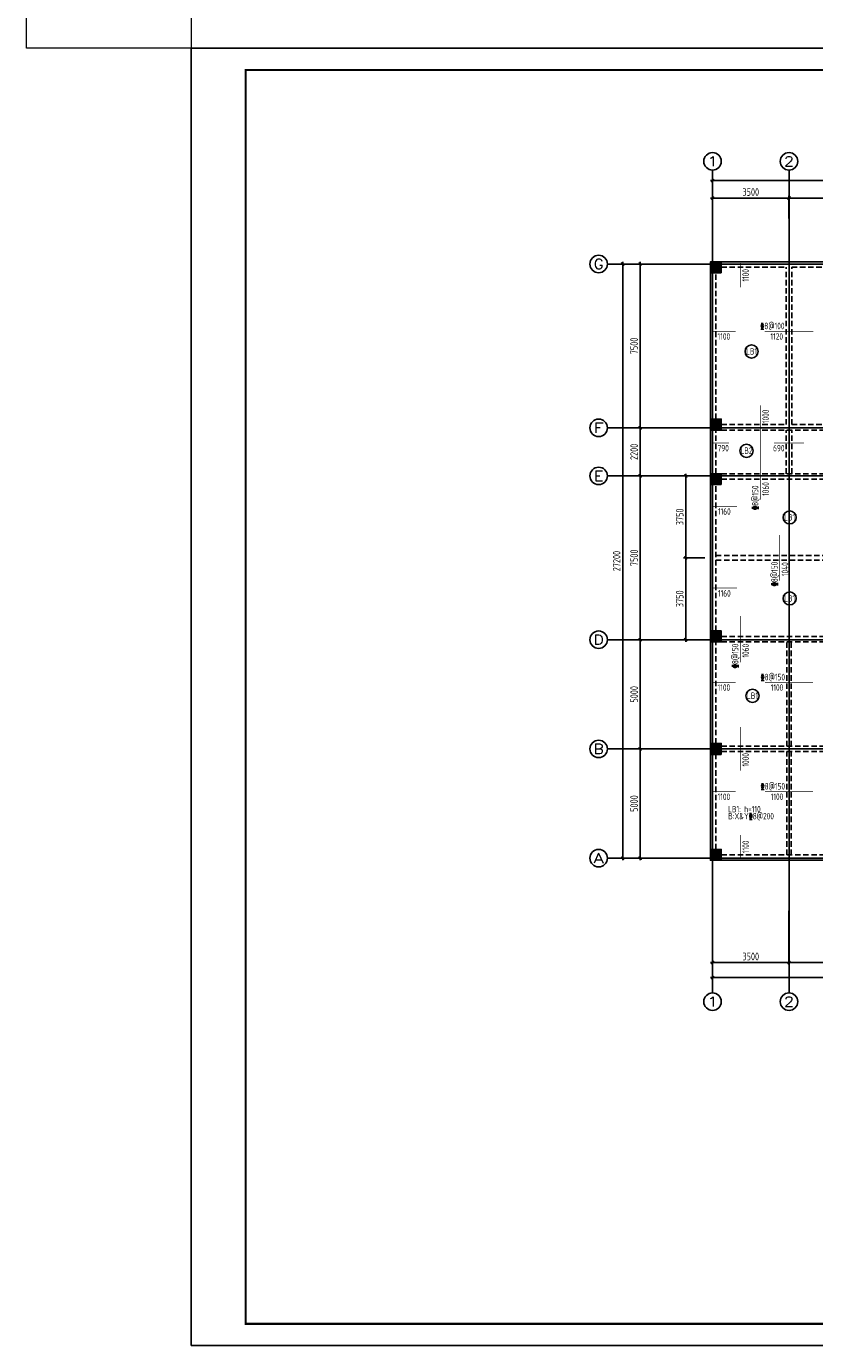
# Model space of a CAD drawing. Extents: x -302077 to 107904, y -9283 to 295706.
# Tile 172 of 256: x 16267 to 52354, y -9283 to 51116. Entities that reach past the tile are written whole.
import ezdxf
from ezdxf.enums import TextEntityAlignment as Align

# ---------------------------------------------------------------- set-up
doc = ezdxf.new("R2010")
doc.units = 0
doc.header["$LTSCALE"] = 500
doc.header["$MEASUREMENT"] = 0
doc.linetypes.add('DASHED', pattern=[0.75, 0.5, -0.25])
doc.layers.get('0').update_dxf_attribs({"linetype": 'CONTINUOUS'})
doc.layers.get('Defpoints').update_dxf_attribs({"linetype": 'CONTINUOUS'})
for name, color, linetype in [('AXIS', 3, 'CONTINUOUS'), ('AXIS_TEXT', 7, 'CONTINUOUS'), ('BEAM_CONT', 4, 'CONTINUOUS'), ('BEAM_DASH', 4, 'DASHED'), ('COLU', 7, 'CONTINUOUS'), ('FSK_FREIN', 11, 'CONTINUOUS'), ('FSK_FTEXT', 7, 'CONTINUOUS'), ('FSK_SLABNO', 6, 'CONTINUOUS'), ('PUB_DIM', 3, 'CONTINUOUS'), ('PUB_TITLE', 4, 'CONTINUOUS')]:
    doc.layers.add(name, color=color, linetype=linetype)
doc.layers.add('COLU_HATCH', color=251, linetype='CONTINUOUS', lineweight=0)
doc.layers.add('DIM', color=3, linetype='CONTINUOUS', lineweight=0)
doc.styles.add('_TCH_AXIS', font='COMPLEX', dxfattribs={"bigfont": 'GBCBIG'})
doc.styles.add('BW_Rein', font='Tssdeng.shx', dxfattribs={"width": 0.7, "bigfont": 'hztxt.shx'})
doc.styles.add('COMPLEX', font='COMPLEX')
doc.styles.add('TSSD_Dimension', font='tssdeng.shx', dxfattribs={"width": 0.7, "bigfont": 'hztxt.shx'})
doc.dimstyles.new('TSSD_100_100', dxfattribs={"dimtxt": 350, "dimasz": 100, "dimexe": 100, "dimexo": 250, "dimgap": 100, "dimtad": 1, "dimdec": 0, "dimzin": 0, "dimdsep": 46, "dimtxsty": 'TSSD_Dimension', "dimblk": 'ARCHTICK', "dimblk1": 'ARCHTICK', "dimblk2": 'ARCHTICK', "dimcen": 0, "dimdle": 100, "dimclrt": 7, "dimadec": 0, "dimazin": 0, "dimtfac": 1, "dimtdec": 0, "dimtix": 1, "dimtmove": 2, "dimatfit": 3, "dimfxl": 1, "dimtolj": 1, "dimtzin": 0, "dimarcsym": 0})

# ---------------------------------------------------------------- blocks, each defined once
blk = doc.blocks.new('_ArchTick')
at = {"color": 0, "linetype": 'ByBlock', "const_width": 0.5}
blk.add_lwpolyline([(-0.71, -0.71), (0.71, 0.71)], dxfattribs=at)
blk = doc.blocks.new('*D766')
at = {"layer": 'AXIS', "color": 0, "lineweight": -2}
for p, q in [((-44885, 123994), (-41185, 123994)), ((-44785, 123053), (-44785, 124094)), ((-41285, 123053), (-41285, 124094))]:
    blk.add_line(p, q, dxfattribs=at)
at = {"layer": 'Defpoints', "color": 0}
for p in [(-41285, 123994), (-44785, 122803), (-41285, 122803)]:
    blk.add_point(p, dxfattribs=at)
at = {"layer": 'AXIS', "color": 0, "lineweight": -2, "xscale": 100, "yscale": 100, "zscale": 100, "rotation": 180}
blk.add_blockref('_ArchTick', (-44785, 123994), dxfattribs=at)
at = {"layer": 'AXIS', "color": 0, "lineweight": -2, "xscale": 100, "yscale": 100, "zscale": 100}
blk.add_blockref('_ArchTick', (-41285, 123994), dxfattribs=at)
at = {"layer": 'AXIS', "color": 7, "insert": (-43035, 124269), "char_height": 350, "attachment_point": 5, "style": 'TSSD_Dimension'}
blk.add_mtext('\\A1;3500', dxfattribs=at)
blk = doc.blocks.new('*D767')
at = {"layer": 'AXIS', "color": 0, "lineweight": -2}
for p, q in [((-41385, 123994), (-37185, 123994)), ((-41285, 123053), (-41285, 124094)), ((-37285, 123053), (-37285, 124094))]:
    blk.add_line(p, q, dxfattribs=at)
at = {"layer": 'Defpoints', "color": 0}
for p in [(-37285, 123994), (-41285, 122803), (-37285, 122803)]:
    blk.add_point(p, dxfattribs=at)
at = {"layer": 'AXIS', "color": 0, "lineweight": -2, "xscale": 100, "yscale": 100, "zscale": 100, "rotation": 180}
blk.add_blockref('_ArchTick', (-41285, 123994), dxfattribs=at)
at = {"layer": 'AXIS', "color": 0, "lineweight": -2, "xscale": 100, "yscale": 100, "zscale": 100}
blk.add_blockref('_ArchTick', (-37285, 123994), dxfattribs=at)
at = {"layer": 'AXIS', "color": 7, "insert": (-39285, 124269), "char_height": 350, "attachment_point": 5, "style": 'TSSD_Dimension'}
blk.add_mtext('\\A1;4000', dxfattribs=at)
blk = doc.blocks.new('*D773')
at = {"layer": 'AXIS', "color": 0, "lineweight": -2}
for p, q in [((-44885, 124794), (-14685, 124794)), ((-44785, 123053), (-44785, 124894)), ((-14785, 123053), (-14785, 124894))]:
    blk.add_line(p, q, dxfattribs=at)
at = {"layer": 'Defpoints', "color": 0}
for p in [(-14785, 124794), (-44785, 122803), (-14785, 122803)]:
    blk.add_point(p, dxfattribs=at)
at = {"layer": 'AXIS', "color": 0, "lineweight": -2, "xscale": 100, "yscale": 100, "zscale": 100, "rotation": 180}
blk.add_blockref('_ArchTick', (-44785, 124794), dxfattribs=at)
at = {"layer": 'AXIS', "color": 0, "lineweight": -2, "xscale": 100, "yscale": 100, "zscale": 100}
blk.add_blockref('_ArchTick', (-14785, 124794), dxfattribs=at)
at = {"layer": 'AXIS', "color": 7, "insert": (-29785, 125069), "char_height": 350, "attachment_point": 5, "style": 'TSSD_Dimension'}
blk.add_mtext('\\A1;30000', dxfattribs=at)
blk = doc.blocks.new('*D774')
at = {"layer": 'AXIS', "color": 0, "lineweight": -2}
for p, q in [((-45850, 98773), (-48200, 98773)), ((-48100, 93673), (-48100, 98873)), ((-45850, 93773), (-48200, 93773))]:
    blk.add_line(p, q, dxfattribs=at)
at = {"layer": 'Defpoints', "color": 0}
for p in [(-48100, 98773), (-45600, 98773), (-45600, 93773)]:
    blk.add_point(p, dxfattribs=at)
at = {"layer": 'AXIS', "color": 0, "lineweight": -2, "xscale": 100, "yscale": 100, "zscale": 100}
for p, rotation in [((-48100, 98773), 90), ((-48100, 93773), 270)]:
    blk.add_blockref('_ArchTick', p, dxfattribs=dict(at, rotation=rotation))
at = {"layer": 'AXIS', "color": 7, "insert": (-48375, 96273), "char_height": 350, "attachment_point": 5, "rotation": 90, "style": 'TSSD_Dimension'}
blk.add_mtext('\\A1;5000', dxfattribs=at)
blk = doc.blocks.new('*D775')
at = {"layer": 'AXIS', "color": 0, "lineweight": -2}
for p, q in [((-45850, 103773), (-48200, 103773)), ((-48100, 98673), (-48100, 103873)), ((-45850, 98773), (-48200, 98773))]:
    blk.add_line(p, q, dxfattribs=at)
at = {"layer": 'Defpoints', "color": 0}
for p in [(-48100, 103773), (-45600, 103773), (-45600, 98773)]:
    blk.add_point(p, dxfattribs=at)
at = {"layer": 'AXIS', "color": 0, "lineweight": -2, "xscale": 100, "yscale": 100, "zscale": 100}
for p, rotation in [((-48100, 103773), 90), ((-48100, 98773), 270)]:
    blk.add_blockref('_ArchTick', p, dxfattribs=dict(at, rotation=rotation))
at = {"layer": 'AXIS', "color": 7, "insert": (-48375, 101273), "char_height": 350, "attachment_point": 5, "rotation": 90, "style": 'TSSD_Dimension'}
blk.add_mtext('\\A1;5000', dxfattribs=at)
blk = doc.blocks.new('*D776')
at = {"layer": 'AXIS', "color": 0, "lineweight": -2}
for p, q in [((-45850, 111273), (-48200, 111273)), ((-48100, 103673), (-48100, 111373)), ((-45850, 103773), (-48200, 103773))]:
    blk.add_line(p, q, dxfattribs=at)
at = {"layer": 'Defpoints', "color": 0}
for p in [(-48100, 111273), (-45600, 111273), (-45600, 103773)]:
    blk.add_point(p, dxfattribs=at)
at = {"layer": 'AXIS', "color": 0, "lineweight": -2, "xscale": 100, "yscale": 100, "zscale": 100}
for p, rotation in [((-48100, 111273), 90), ((-48100, 103773), 270)]:
    blk.add_blockref('_ArchTick', p, dxfattribs=dict(at, rotation=rotation))
at = {"layer": 'AXIS', "color": 7, "insert": (-48375, 107523), "char_height": 350, "attachment_point": 5, "rotation": 90, "style": 'TSSD_Dimension'}
blk.add_mtext('\\A1;7500', dxfattribs=at)
blk = doc.blocks.new('*D777')
at = {"layer": 'AXIS', "color": 0, "lineweight": -2}
for p, q in [((-48100, 111173), (-48100, 113573)), ((-45850, 113473), (-48200, 113473)), ((-45850, 111273), (-48200, 111273))]:
    blk.add_line(p, q, dxfattribs=at)
at = {"layer": 'Defpoints', "color": 0}
for p in [(-48100, 113473), (-45600, 113473), (-45600, 111273)]:
    blk.add_point(p, dxfattribs=at)
at = {"layer": 'AXIS', "color": 0, "lineweight": -2, "xscale": 100, "yscale": 100, "zscale": 100}
for p, rotation in [((-48100, 113473), 90), ((-48100, 111273), 270)]:
    blk.add_blockref('_ArchTick', p, dxfattribs=dict(at, rotation=rotation))
at = {"layer": 'AXIS', "color": 7, "insert": (-48375, 112373), "char_height": 350, "attachment_point": 5, "rotation": 90, "style": 'TSSD_Dimension'}
blk.add_mtext('\\A1;2200', dxfattribs=at)
blk = doc.blocks.new('*D778')
at = {"layer": 'AXIS', "color": 0, "lineweight": -2}
for p, q in [((-45850, 120973), (-48200, 120973)), ((-48100, 113373), (-48100, 121073)), ((-45850, 113473), (-48200, 113473))]:
    blk.add_line(p, q, dxfattribs=at)
at = {"layer": 'Defpoints', "color": 0}
for p in [(-48100, 120973), (-45600, 120973), (-45600, 113473)]:
    blk.add_point(p, dxfattribs=at)
at = {"layer": 'AXIS', "color": 0, "lineweight": -2, "xscale": 100, "yscale": 100, "zscale": 100}
for p, rotation in [((-48100, 120973), 90), ((-48100, 113473), 270)]:
    blk.add_blockref('_ArchTick', p, dxfattribs=dict(at, rotation=rotation))
at = {"layer": 'AXIS', "color": 7, "insert": (-48375, 117223), "char_height": 350, "attachment_point": 5, "rotation": 90, "style": 'TSSD_Dimension'}
blk.add_mtext('\\A1;7500', dxfattribs=at)
blk = doc.blocks.new('*D779')
at = {"layer": 'AXIS', "color": 0, "lineweight": -2}
for p, q in [((-45850, 120973), (-49000, 120973)), ((-48900, 93673), (-48900, 121073)), ((-45850, 93773), (-49000, 93773))]:
    blk.add_line(p, q, dxfattribs=at)
at = {"layer": 'Defpoints', "color": 0}
for p in [(-48900, 120973), (-45600, 120973), (-45600, 93773)]:
    blk.add_point(p, dxfattribs=at)
at = {"layer": 'AXIS', "color": 0, "lineweight": -2, "xscale": 100, "yscale": 100, "zscale": 100}
for p, rotation in [((-48900, 120973), 90), ((-48900, 93773), 270)]:
    blk.add_blockref('_ArchTick', p, dxfattribs=dict(at, rotation=rotation))
at = {"layer": 'AXIS', "color": 7, "insert": (-49175, 107373), "char_height": 350, "attachment_point": 5, "rotation": 90, "style": 'TSSD_Dimension'}
blk.add_mtext('\\A1;27200', dxfattribs=at)
blk = doc.blocks.new('*D780')
at = {"layer": 'AXIS', "color": 0, "lineweight": -2}
for p, q in [((-44785, 91353), (-44785, 88203)), ((-14785, 91353), (-14785, 88203)), ((-44885, 88303), (-14685, 88303))]:
    blk.add_line(p, q, dxfattribs=at)
at = {"layer": 'Defpoints', "color": 0}
for p in [(-44785, 91603), (-14785, 91603), (-14785, 88303)]:
    blk.add_point(p, dxfattribs=at)
at = {"layer": 'AXIS', "color": 0, "lineweight": -2, "xscale": 100, "yscale": 100, "zscale": 100, "rotation": 180}
blk.add_blockref('_ArchTick', (-44785, 88303), dxfattribs=at)
at = {"layer": 'AXIS', "color": 0, "lineweight": -2, "xscale": 100, "yscale": 100, "zscale": 100}
blk.add_blockref('_ArchTick', (-14785, 88303), dxfattribs=at)
at = {"layer": 'AXIS', "color": 7, "insert": (-29785, 88578), "char_height": 350, "attachment_point": 5, "style": 'TSSD_Dimension'}
blk.add_mtext('\\A1;30000', dxfattribs=at)
blk = doc.blocks.new('*D781')
at = {"layer": 'Defpoints', "color": 0}
for p in [(-44785, 91603), (-41285, 91603), (-41285, 88996)]:
    blk.add_point(p, dxfattribs=at)
at = {"layer": 'PUB_DIM', "color": 0, "lineweight": -2}
for p, q in [((-44785, 91353), (-44785, 88896)), ((-41285, 91353), (-41285, 88896)), ((-44885, 88996), (-41185, 88996))]:
    blk.add_line(p, q, dxfattribs=at)
at = {"layer": 'PUB_DIM', "color": 0, "lineweight": -2, "xscale": 100, "yscale": 100, "zscale": 100, "rotation": 180}
blk.add_blockref('_ArchTick', (-44785, 88996), dxfattribs=at)
at = {"layer": 'PUB_DIM', "color": 0, "lineweight": -2, "xscale": 100, "yscale": 100, "zscale": 100}
blk.add_blockref('_ArchTick', (-41285, 88996), dxfattribs=at)
at = {"layer": 'PUB_DIM', "color": 7, "insert": (-43035, 89271), "char_height": 350, "attachment_point": 5, "style": 'TSSD_Dimension'}
blk.add_mtext('\\A1;3500', dxfattribs=at)
blk = doc.blocks.new('*D782')
at = {"layer": 'Defpoints', "color": 0}
for p in [(-41285, 91603), (-37285, 91603), (-37285, 88996)]:
    blk.add_point(p, dxfattribs=at)
at = {"layer": 'PUB_DIM', "color": 0, "lineweight": -2}
for p, q in [((-41285, 91353), (-41285, 88896)), ((-37285, 91353), (-37285, 88896)), ((-41385, 88996), (-37185, 88996))]:
    blk.add_line(p, q, dxfattribs=at)
at = {"layer": 'PUB_DIM', "color": 0, "lineweight": -2, "xscale": 100, "yscale": 100, "zscale": 100, "rotation": 180}
blk.add_blockref('_ArchTick', (-41285, 88996), dxfattribs=at)
at = {"layer": 'PUB_DIM', "color": 0, "lineweight": -2, "xscale": 100, "yscale": 100, "zscale": 100}
blk.add_blockref('_ArchTick', (-37285, 88996), dxfattribs=at)
at = {"layer": 'PUB_DIM', "color": 7, "insert": (-39285, 89271), "char_height": 350, "attachment_point": 5, "style": 'TSSD_Dimension'}
blk.add_mtext('\\A1;4000', dxfattribs=at)
blk = doc.blocks.new('_AXISO')
blk.add_circle((0, 0), 0.5)
at = {"layer": 'AXIS_TEXT', "style": 'COMPLEX', "width": 1.041667}
blk.add_attdef('A', text='', height=0.56, dxfattribs=at).set_placement((-0.25, -0.28), (0.25, -0.28), align=Align.FIT)
blk = doc.blocks.new('wrtgtg')
at = {"layer": 'PUB_TITLE'}
blk.add_line((-75296, 53559), (8804, 53559), dxfattribs=at)
blk.add_lwpolyline([(-75296, -5841), (8804, -5841), (8804, 53559), (-75296, 53559)], close=True, dxfattribs=at)
at = {"layer": 'PUB_TITLE', "const_width": 100}
blk.add_lwpolyline([(-72796, -4841), (7804, -4841), (7804, 52559), (-72796, 52559)], close=True, dxfattribs=at)
blk = doc.blocks.new('MB2')
at = {"layer": 'COLU_HATCH'}
for points in [[(48081, 39835), (48081, 40335), (47581, 40335), (47581, 39835)], [(55281, 39835), (55281, 40335), (54781, 40335), (54781, 39835)], [(58931, 39835), (58931, 40335), (58431, 40335), (58431, 39835)], [(63931, 39835), (63931, 40335), (63431, 40335), (63431, 39835)], [(70781, 39835), (70781, 40335), (70281, 40335), (70281, 39835)], [(74431, 39835), (74431, 40335), (73931, 40335), (73931, 39835)], [(77781, 39835), (77781, 40335), (77281, 40335), (77281, 39835)], [(48081, 32635), (48081, 33135), (47581, 33135), (47581, 32635)], [(55281, 32635), (55281, 33135), (54781, 33135), (54781, 32635)], [(58931, 32635), (58931, 33135), (58431, 33135), (58431, 32635)], [(63931, 32635), (63931, 33135), (63431, 33135), (63431, 32635)], [(70781, 32635), (70781, 33135), (70281, 33135), (70281, 32635)], [(74431, 32635), (74431, 33135), (73931, 33135), (73931, 32635)], [(77781, 32635), (77781, 33135), (77281, 33135), (77281, 32635)], [(48081, 30135), (48081, 30635), (47581, 30635), (47581, 30135)], [(55281, 30135), (55281, 30635), (54781, 30635), (54781, 30135)], [(57731, 30135), (57731, 30635), (57231, 30635), (57231, 30135)], [(63931, 30135), (63931, 30635), (63431, 30635), (63431, 30135)], [(70931, 30135), (70931, 30635), (70431, 30635), (70431, 30135)], [(74431, 30135), (74431, 30635), (73931, 30635), (73931, 30135)], [(77781, 30135), (77781, 30635), (77281, 30635), (77281, 30135)], [(48081, 22935), (48081, 23435), (47581, 23435), (47581, 22935)], [(55281, 22935), (55281, 23435), (54781, 23435), (54781, 22935)], [(57731, 22935), (57731, 23435), (57231, 23435), (57231, 22935)], [(63931, 22935), (63931, 23435), (63431, 23435), (63431, 22935)], [(70931, 22935), (70931, 23435), (70431, 23435), (70431, 22935)], [(74431, 22935), (74431, 23435), (73931, 23435), (73931, 22935)], [(77781, 22935), (77781, 23435), (77281, 23435), (77281, 22935)], [(48081, 17785), (48081, 18285), (47581, 18285), (47581, 17785)], [(55281, 17785), (55281, 18285), (54781, 18285), (54781, 17785)], [(57481, 17785), (57481, 18285), (56981, 18285), (56981, 17785)], [(48081, 12935), (48081, 13435), (47581, 13435), (47581, 12935)], [(55281, 12935), (55281, 13435), (54781, 13435), (54781, 12935)], [(57481, 12935), (57481, 13435), (56981, 13435), (56981, 12935)]]:
    blk.add_hatch(color=256, dxfattribs=at).paths.add_polyline_path(points)
at = {"layer": 'BEAM_CONT'}
for p, q in [((48081, 40335), (54781, 40335)), ((55281, 40335), (58431, 40335)), ((55281, 40085), (58431, 40085)), ((58931, 40335), (63431, 40335)), ((63931, 40335), (70281, 40335)), ((70781, 40335), (73931, 40335)), ((70781, 40085), (73931, 40085)), ((74431, 40335), (77281, 40335)), ((47581, 33135), (47581, 39835)), ((55281, 34875), (55281, 39835)), ((58581, 34875), (58581, 39835)), ((70781, 34875), (70781, 39835)), ((74081, 34875), (74081, 39835)), ((77781, 33135), (77781, 39835)), ((55281, 34975), (58581, 34975)), ((70781, 34975), (74081, 34975)), ((47581, 30635), (47581, 32635)), ((77781, 32885), (80181, 32885)), ((80181, 26335), (80181, 32885)), ((47581, 23435), (47581, 30135)), ((77781, 23435), (77781, 26435)), ((77781, 26335), (80181, 26335)), ((47581, 18285), (47581, 22935)), ((57481, 18285), (57481, 22935)), ((57731, 22935), (63431, 22935)), ((63556, 19935), (63556, 22935)), ((70781, 19935), (70781, 22935)), ((70931, 22935), (73931, 22935)), ((74431, 22935), (77281, 22935)), ((64056, 19560), (70281, 19560)), ((47581, 13435), (47581, 17785)), ((57481, 13435), (57481, 17785)), ((48081, 12935), (54781, 12935)), ((55281, 12935), (56981, 12935))]:
    blk.add_line(p, q, dxfattribs=at)
at = {"layer": 'BEAM_DASH'}
for p, q in [((48081, 40085), (51056, 40085)), ((51056, 32885), (51056, 40085)), ((51306, 32885), (51306, 40085)), ((51306, 40085), (54781, 40085)), ((58931, 40085), (63431, 40085)), ((63931, 40085), (70281, 40085)), ((74431, 40085), (77281, 40085)), ((47831, 33135), (47831, 39835)), ((55031, 33135), (55031, 39835)), ((58831, 33135), (58831, 39835)), ((63556, 33135), (63556, 39835)), ((63806, 33135), (63806, 39835)), ((70531, 33135), (70531, 39835)), ((74331, 33135), (74331, 39835)), ((77531, 33135), (77531, 39835)), ((63806, 36585), (70531, 36585)), ((63806, 36385), (70531, 36385)), ((74331, 35335), (77531, 35335)), ((74331, 35135), (77531, 35135)), ((55281, 33135), (55281, 34875)), ((55281, 34775), (58581, 34775)), ((58581, 33135), (58581, 34875)), ((70781, 33135), (70781, 34875)), ((70781, 34775), (74081, 34775)), ((74081, 33135), (74081, 34875)), ((47831, 30635), (47831, 32635)), ((48081, 32885), (51056, 32885)), ((48081, 32635), (54781, 32635)), ((51056, 30635), (51056, 32635)), ((51306, 32885), (54781, 32885)), ((51306, 30635), (51306, 32635)), ((55031, 30635), (55031, 32635)), ((55281, 32885), (58431, 32885)), ((55281, 30635), (55281, 32635)), ((55281, 32635), (58431, 32635)), ((58581, 30635), (58581, 32635)), ((58831, 30635), (58831, 32635)), ((58931, 32885), (63431, 32885)), ((58931, 32635), (63431, 32635)), ((63556, 30635), (63556, 32635)), ((63806, 30635), (63806, 32635)), ((63931, 32885), (70281, 32885)), ((63931, 32635), (70281, 32635)), ((70531, 30635), (70531, 32635)), ((70781, 32885), (73931, 32885)), ((70781, 30635), (70781, 32635)), ((70781, 32635), (73931, 32635)), ((74081, 30635), (74081, 32635)), ((74331, 30635), (74331, 32635)), ((74431, 32885), (77281, 32885)), ((74431, 32635), (77281, 32635)), ((77531, 30635), (77531, 32635)), ((77781, 30635), (77781, 32635)), ((77781, 32635), (79981, 32635)), ((79981, 30635), (79981, 32635)), ((48081, 30635), (54781, 30635)), ((48081, 30385), (54781, 30385)), ((55281, 30635), (57231, 30635)), ((55281, 30385), (57231, 30385)), ((57731, 30635), (63431, 30635)), ((57731, 30385), (63431, 30385)), ((63931, 30635), (70431, 30635)), ((63931, 30385), (70431, 30385)), ((70931, 30635), (73931, 30635)), ((70931, 30385), (73931, 30385)), ((74431, 30635), (77281, 30635)), ((74431, 30385), (77281, 30385)), ((77781, 30635), (79981, 30635)), ((77781, 30385), (79981, 30385)), ((79981, 26535), (79981, 30385)), ((47831, 23435), (47831, 30135)), ((55031, 23435), (55031, 30135)), ((55281, 23435), (55281, 30135)), ((57231, 23435), (57231, 30135)), ((57481, 23435), (57481, 30135)), ((63556, 23435), (63556, 30135)), ((63806, 23435), (63806, 30135)), ((70531, 23435), (70531, 30135)), ((70781, 23435), (70781, 30135)), ((74081, 23435), (74081, 30135)), ((74331, 23435), (74331, 30135)), ((77531, 23435), (77531, 30135)), ((77781, 26435), (77781, 30135)), ((47831, 26885), (55031, 26885)), ((47831, 26685), (55031, 26685)), ((57481, 26885), (63556, 26885)), ((57481, 26685), (63556, 26685)), ((63806, 26885), (70531, 26885)), ((63806, 26685), (70531, 26685)), ((74331, 26533), (77531, 26533)), ((74331, 26333), (77531, 26333)), ((77781, 26535), (79981, 26535)), ((48081, 23185), (54781, 23185)), ((55281, 23185), (57231, 23185)), ((57731, 23185), (63431, 23185)), ((63931, 23185), (70431, 23185)), ((70931, 23185), (73931, 23185)), ((74431, 23185), (77281, 23185)), ((47831, 18285), (47831, 22935)), ((48081, 22935), (54781, 22935)), ((51081, 18160), (51081, 22935)), ((51281, 18160), (51281, 22935)), ((55031, 18285), (55031, 22935)), ((55281, 18285), (55281, 22935)), ((55281, 22935), (57231, 22935)), ((57231, 18285), (57231, 22935)), ((63806, 22335), (63806, 22935)), ((63931, 22935), (70431, 22935)), ((70531, 22335), (70531, 22935)), ((63806, 22335), (70531, 22335)), ((63806, 19935), (63806, 22135)), ((63806, 22135), (70531, 22135)), ((70531, 19935), (70531, 22135)), ((64056, 19810), (70281, 19810)), ((48081, 18160), (54781, 18160)), ((55281, 18160), (56981, 18160)), ((47831, 13435), (47831, 17785)), ((48081, 17910), (54781, 17910)), ((51081, 13185), (51081, 17910)), ((51281, 13185), (51281, 17910)), ((55031, 13435), (55031, 17785)), ((55281, 17910), (56981, 17910)), ((55281, 13435), (55281, 17785)), ((57231, 13435), (57231, 17785)), ((48081, 13185), (54781, 13185)), ((55281, 13185), (56981, 13185))]:
    blk.add_line(p, q, dxfattribs=at)
at = {"layer": 'COLU'}
for points in [[(48081, 39835), (48081, 40335), (47581, 40335), (47581, 39835)], [(55281, 39835), (55281, 40335), (54781, 40335), (54781, 39835)], [(58931, 39835), (58931, 40335), (58431, 40335), (58431, 39835)], [(63931, 39835), (63931, 40335), (63431, 40335), (63431, 39835)], [(70781, 39835), (70781, 40335), (70281, 40335), (70281, 39835)], [(74431, 39835), (74431, 40335), (73931, 40335), (73931, 39835)], [(77781, 39835), (77781, 40335), (77281, 40335), (77281, 39835)], [(48081, 32635), (48081, 33135), (47581, 33135), (47581, 32635)], [(55281, 32635), (55281, 33135), (54781, 33135), (54781, 32635)], [(58931, 32635), (58931, 33135), (58431, 33135), (58431, 32635)], [(63931, 32635), (63931, 33135), (63431, 33135), (63431, 32635)], [(70781, 32635), (70781, 33135), (70281, 33135), (70281, 32635)], [(74431, 32635), (74431, 33135), (73931, 33135), (73931, 32635)], [(77781, 32635), (77781, 33135), (77281, 33135), (77281, 32635)], [(48081, 30135), (48081, 30635), (47581, 30635), (47581, 30135)], [(55281, 30135), (55281, 30635), (54781, 30635), (54781, 30135)], [(57731, 30135), (57731, 30635), (57231, 30635), (57231, 30135)], [(63931, 30135), (63931, 30635), (63431, 30635), (63431, 30135)], [(70931, 30135), (70931, 30635), (70431, 30635), (70431, 30135)], [(74431, 30135), (74431, 30635), (73931, 30635), (73931, 30135)], [(77781, 30135), (77781, 30635), (77281, 30635), (77281, 30135)], [(48081, 22935), (48081, 23435), (47581, 23435), (47581, 22935)], [(55281, 22935), (55281, 23435), (54781, 23435), (54781, 22935)], [(57731, 22935), (57731, 23435), (57231, 23435), (57231, 22935)], [(63931, 22935), (63931, 23435), (63431, 23435), (63431, 22935)], [(70931, 22935), (70931, 23435), (70431, 23435), (70431, 22935)], [(74431, 22935), (74431, 23435), (73931, 23435), (73931, 22935)], [(77781, 22935), (77781, 23435), (77281, 23435), (77281, 22935)], [(64056, 19435), (64056, 19935), (63556, 19935), (63556, 19435)], [(70781, 19435), (70781, 19935), (70281, 19935), (70281, 19435)], [(48081, 17785), (48081, 18285), (47581, 18285), (47581, 17785)], [(55281, 17785), (55281, 18285), (54781, 18285), (54781, 17785)], [(57481, 17785), (57481, 18285), (56981, 18285), (56981, 17785)], [(48081, 12935), (48081, 13435), (47581, 13435), (47581, 12935)], [(55281, 12935), (55281, 13435), (54781, 13435), (54781, 12935)], [(57481, 12935), (57481, 13435), (56981, 13435), (56981, 12935)]]:
    blk.add_lwpolyline(points, close=True, dxfattribs=at)
blk = doc.blocks.new('*D730')
at = {"layer": 'Defpoints', "color": 0}
for p in [(46452, 26785), (47581, 26785), (47581, 23035)]:
    blk.add_point(p, dxfattribs=at)
at = {"layer": 'DIM', "color": 0, "lineweight": -2}
for p, q in [((47331, 26785), (46352, 26785)), ((46452, 22935), (46452, 26885)), ((47331, 23035), (46352, 23035))]:
    blk.add_line(p, q, dxfattribs=at)
at = {"layer": 'DIM', "color": 0, "lineweight": -2, "xscale": 100, "yscale": 100, "zscale": 100}
for p, rotation in [((46452, 26785), 90), ((46452, 23035), 270)]:
    blk.add_blockref('_ArchTick', p, dxfattribs=dict(at, rotation=rotation))
at = {"layer": 'DIM', "color": 7, "insert": (46177, 24910), "char_height": 350, "attachment_point": 5, "rotation": 90, "style": 'TSSD_Dimension'}
blk.add_mtext('\\A1;3750', dxfattribs=at)
blk = doc.blocks.new('*D731')
at = {"layer": 'Defpoints', "color": 0}
for p in [(46452, 30535), (47581, 30535), (47581, 26785)]:
    blk.add_point(p, dxfattribs=at)
at = {"layer": 'DIM', "color": 0, "lineweight": -2}
for p, q in [((47331, 30535), (46352, 30535)), ((46452, 26685), (46452, 30635)), ((47331, 26785), (46352, 26785))]:
    blk.add_line(p, q, dxfattribs=at)
at = {"layer": 'DIM', "color": 0, "lineweight": -2, "xscale": 100, "yscale": 100, "zscale": 100}
for p, rotation in [((46452, 30535), 90), ((46452, 26785), 270)]:
    blk.add_blockref('_ArchTick', p, dxfattribs=dict(at, rotation=rotation))
at = {"layer": 'DIM', "color": 7, "insert": (46177, 28660), "char_height": 350, "attachment_point": 5, "rotation": 90, "style": 'TSSD_Dimension'}
blk.add_mtext('\\A1;3750', dxfattribs=at)
blk = doc.blocks.new('zw')
at = {"layer": 'AXIS'}
for p, q in [((-44784.9, 121273.7), (-44784.9, 125273.7)), ((-41284.9, 121273.7), (-41284.9, 125273.7)), ((-45599.9, 120972.6), (-49599.9, 120972.6)), ((-45599.9, 113472.6), (-49599.9, 113472.6)), ((-45599.9, 111272.6), (-49599.9, 111272.6)), ((-45599.9, 103772.6), (-49599.9, 103772.6)), ((-45599.9, 98772.6), (-49599.9, 98772.6)), ((-45599.9, 93772.6), (-49599.9, 93772.6)), ((-44784.9, 91603), (-44784.9, 87603)), ((-41284.9, 91603), (-41284.9, 87603))]:
    blk.add_line(p, q, dxfattribs=at)
at = {"layer": 'AXIS', "color": 250}
for p, q in [((-44784.9, 122803), (-44784.9, 91603)), ((-41284.9, 122803), (-41284.9, 91603)), ((-46817.4, 120972.6), (-12983.9, 120972.6)), ((-46817.4, 113472.6), (-12983.9, 113472.6)), ((-46817.4, 111272.6), (-12983.9, 111272.6)), ((-46817.4, 103772.6), (-12983.9, 103772.6)), ((-46817.4, 98772.6), (-12983.9, 98772.6)), ((-46817.4, 93772.6), (-12983.9, 93772.6))]:
    blk.add_line(p, q, dxfattribs=at)
at = {"layer": 'AXIS'}
ref = blk.add_blockref('_AXISO', (-44784.9, 125673.7), dxfattribs=dict(at, xscale=800, yscale=800, zscale=800))
ref.add_attrib('A', '1', dxfattribs={"layer": 'AXIS_TEXT', "height": 452.5, "style": '_TCH_AXIS', "width": 2.333333}).set_placement((-45011.1, 125447.4), (-44558.6, 125447.4), align=Align.FIT)
ref = blk.add_blockref('_AXISO', (-41284.9, 125673.7), dxfattribs=dict(at, xscale=800, yscale=800, zscale=800))
ref.add_attrib('A', '2', dxfattribs={"layer": 'AXIS_TEXT', "height": 452.5, "style": '_TCH_AXIS', "width": 1.5}).set_placement((-41511.1, 125447.4), (-41058.6, 125447.4), align=Align.FIT)
ref = blk.add_blockref('_AXISO', (-49999.9, 120972.6), dxfattribs=dict(at, xscale=800, yscale=800, zscale=800))
ref.add_attrib('A', 'G', dxfattribs={"layer": 'AXIS_TEXT', "height": 452.5, "style": '_TCH_AXIS', "width": 1.166667}).set_placement((-50226.1, 120746.3), (-49773.6, 120746.3), align=Align.FIT)
ref = blk.add_blockref('_AXISO', (-49999.9, 113472.6), dxfattribs=dict(at, xscale=800, yscale=800, zscale=800))
ref.add_attrib('A', 'F', dxfattribs={"layer": 'AXIS_TEXT', "height": 452.5, "style": '_TCH_AXIS', "width": 1.3125}).set_placement((-50226.1, 113246.3), (-49773.6, 113246.3), align=Align.FIT)
ref = blk.add_blockref('_AXISO', (-49999.9, 111272.6), dxfattribs=dict(at, xscale=800, yscale=800, zscale=800))
ref.add_attrib('A', 'E', dxfattribs={"layer": 'AXIS_TEXT', "height": 452.5, "style": '_TCH_AXIS', "width": 1.3125}).set_placement((-50226.1, 111046.3), (-49773.6, 111046.3), align=Align.FIT)
ref = blk.add_blockref('_AXISO', (-49999.9, 103772.6), dxfattribs=dict(at, xscale=800, yscale=800, zscale=800))
ref.add_attrib('A', 'D', dxfattribs={"layer": 'AXIS_TEXT', "height": 452.5, "style": '_TCH_AXIS', "width": 1.235294}).set_placement((-50226.1, 103546.3), (-49773.6, 103546.3), align=Align.FIT)
ref = blk.add_blockref('_AXISO', (-49999.9, 98772.6), dxfattribs=dict(at, xscale=800, yscale=800, zscale=800))
ref.add_attrib('A', 'B', dxfattribs={"layer": 'AXIS_TEXT', "height": 452.5, "style": '_TCH_AXIS', "width": 1.235294}).set_placement((-50226.1, 98546.3), (-49773.6, 98546.3), align=Align.FIT)
ref = blk.add_blockref('_AXISO', (-49999.9, 93772.6), dxfattribs=dict(at, xscale=800, yscale=800, zscale=800))
ref.add_attrib('A', 'A', dxfattribs={"layer": 'AXIS_TEXT', "height": 452.5, "style": '_TCH_AXIS', "width": 1.166667}).set_placement((-50226.1, 93546.3), (-49773.6, 93546.3), align=Align.FIT)
ref = blk.add_blockref('_AXISO', (-44784.9, 87203), dxfattribs=dict(at, xscale=800, yscale=800, zscale=800))
ref.add_attrib('A', '1', dxfattribs={"layer": 'AXIS_TEXT', "height": 452.5, "style": '_TCH_AXIS', "width": 2.333333}).set_placement((-45011.1, 86976.7), (-44558.6, 86976.7), align=Align.FIT)
ref = blk.add_blockref('_AXISO', (-41284.9, 87203), dxfattribs=dict(at, xscale=800, yscale=800, zscale=800))
ref.add_attrib('A', '2', dxfattribs={"layer": 'AXIS_TEXT', "height": 452.5, "style": '_TCH_AXIS', "width": 1.5}).set_placement((-41511.1, 86976.7), (-41058.6, 86976.7), align=Align.FIT)
for p1, p2, distance, picture, middle in [((-44784.9, 122803), (-14784.9, 122803), 1990.6, '*D773', (-29784.9, 125068.6)), ((-44784.9, 122803), (-41284.9, 122803), 1190.6, '*D766', (-43034.9, 124268.6)), ((-41284.9, 122803), (-37284.9, 122803), 1190.6, '*D767', (-39284.9, 124268.6)), ((-45599.9, 93772.6), (-45599.9, 120972.6), 3300, '*D779', (-49174.9, 107372.6)), ((-45599.9, 113472.6), (-45599.9, 120972.6), 2500, '*D778', (-48374.9, 117222.6)), ((-45599.9, 111272.6), (-45599.9, 113472.6), 2500, '*D777', (-48374.9, 112372.6)), ((-45599.9, 103772.6), (-45599.9, 111272.6), 2500, '*D776', (-48374.9, 107522.6)), ((-45599.9, 98772.6), (-45599.9, 103772.6), 2500, '*D775', (-48374.9, 101272.6)), ((-45599.9, 93772.6), (-45599.9, 98772.6), 2500, '*D774', (-48374.9, 96272.6)), ((-44784.9, 91603), (-14784.9, 91603), -3300, '*D780', (-29784.9, 88578))]:
    dim = blk.add_aligned_dim(p1=p1, p2=p2, distance=distance, dimstyle='TSSD_100_100', dxfattribs=at)
    dim.commit()
    dim.dimension.update_dxf_attribs({"geometry": picture, "text_midpoint": middle})
at = {"layer": 'PUB_DIM'}
for p1, p2, picture, middle in [((-44784.9, 91603), (-41284.9, 91603), '*D781', (-43034.9, 89271.2)), ((-41284.9, 91603), (-37284.9, 91603), '*D782', (-39284.9, 89271.2))]:
    dim = blk.add_aligned_dim(p1=p1, p2=p2, distance=-2606.8, dimstyle='TSSD_100_100', dxfattribs=at)
    dim.commit()
    dim.dimension.update_dxf_attribs({"geometry": picture, "text_midpoint": middle})

msp = doc.modelspace()

# ---------------------------------------------------------------- linework, layer by layer
at = {"layer": 'COLU_HATCH'}
msp.add_lwpolyline([(23804.381, 50117.034), (16266.961, 50117.034), (16266.961, 52114.242), (23804.381, 52114.242)], close=True, dxfattribs=at)
at = {"layer": 'FSK_FREIN', "const_width": 30}
for points in [[(48956.184, 39175.307), (48956.184, 40275.307)], [(47641.184, 37160.309), (48741.184, 37160.309)], [(50061.183, 37160.309), (52301.183, 37160.309)], [(49871.999, 29450.306), (49871.999, 33760.309)], [(47641.184, 32045.308), (48431.184, 32045.308)], [(50491.184, 32045.308), (51871.182, 32045.308)], [(47641.184, 29147.809), (48801.184, 29147.809)], [(50756.184, 25745.308), (50756.185, 27825.308)], [(47641.184, 25397.809), (48801.184, 25397.809)], [(48956.184, 22000.309), (48956.184, 24120.308)], [(47641.184, 21085.308), (48741.184, 21085.308)], [(50081.184, 21085.309), (52281.184, 21085.308)], [(48956.183, 17035.309), (48956.184, 19035.309)], [(47641.184, 16085.309), (48741.184, 16085.309)], [(50081.184, 16085.309), (52281.184, 16085.309)], [(48956.184, 12995.309), (48956.184, 14095.309)]]:
    msp.add_lwpolyline(points, dxfattribs=at)
at = {"layer": 'FSK_SLABNO'}
for centre in [(49469.371, 36232.519), (49234.661, 31684.666), (51212.719, 28635.558), (51212.719, 24924.833), (49512.11, 20466.042)]:
    msp.add_circle(centre, 300, dxfattribs=at)

# ---------------------------------------------------------------- block references
msp.add_blockref('wrtgtg', (99100.057, -3441.74))
at = {"layer": 'BEAM_CONT'}
msp.add_blockref('MB2', (0, 0), dxfattribs=at)
at = {"layer": 'PUB_DIM'}
msp.add_blockref('zw', (92466.058, -80737.285), dxfattribs=at)

# ---------------------------------------------------------------- texts
at = {"layer": 'FSK_FTEXT', "style": 'BW_Rein', "width": 0.7}
msp.add_text('1100', height=300, rotation=90, dxfattribs=at).set_placement((49046.184, 40005.307), align=Align.TOP_RIGHT)
msp.add_text('%%1328@100', height=300, dxfattribs=at).set_placement((50976.184, 37250.309), align=Align.RIGHT)
for s, p in [('1100', (47911.184, 37070.309)), ('790', (47911.184, 31955.308)), ('1100', (47911.184, 15995.309))]:
    msp.add_text(s, height=300, dxfattribs=at).set_placement(p, align=Align.TOP_LEFT)
for s, p in [('1120', (50621.184, 37070.309)), ('1160', (48221.184, 29057.809)), ('1160', (48221.184, 25307.809))]:
    msp.add_text(s, height=300, dxfattribs=at).set_placement(p, align=Align.TOP_CENTER)
for s, rotation, p in [('1000', 90, (49961.999, 33260.309)), ('1060', 90, (49961.999, 29934.76)), ('1040', 89.99997898, (50846.184, 26265.308)), ('1060', 90, (49046.184, 22530.309)), ('1100', 359.99998013, (50631.184, 20995.308)), ('1000', 89.99998907, (49046.184, 17535.309)), ('1100', 359.99999007, (50631.184, 15995.309))]:
    msp.add_text(s, height=300, rotation=rotation, dxfattribs=at).set_placement(p, align=Align.TOP_CENTER)
msp.add_text('690', height=300, dxfattribs=at).set_placement((50976.184, 31955.308), align=Align.TOP_RIGHT)
for rotation, p in [(90, (49781.999, 30098.319)), (89.99997898, (50666.184, 26605.309)), (90, (48866.184, 22855.309)), (359.99998013, (51001.184, 21175.308)), (359.99999007, (51001.184, 16175.309))]:
    msp.add_text('%%1328@150', height=300, rotation=rotation, dxfattribs=at).set_placement(p, align=Align.RIGHT)
for rotation, p in [(359.99996026, (47911.184, 20995.308)), (89.99998013, (49046.184, 13265.309))]:
    msp.add_text('1100', height=300, rotation=rotation, dxfattribs=at).set_placement(p, align=Align.TOP_LEFT)
at = {"layer": 'FSK_SLABNO', "style": 'BW_Rein', "width": 0.7}
for s, p in [('LB1', (49469.371, 36088.289)), ('LB2', (49234.661, 31540.435)), ('LB1', (51212.719, 28491.328)), ('LB1', (51212.719, 24780.602)), ('LB1', (49512.11, 20321.811))]:
    msp.add_text(s, height=300, dxfattribs=at).set_placement(p, align=Align.CENTER)
for s, p in [('LB1: h=110', (48394.902, 15038.002, 450)), ('B:X&Y%%1328@200', (48397.872, 14718.496, 450))]:
    msp.add_text(s, height=300, dxfattribs=at).set_placement(p, align=Align.BOTTOM_LEFT)

# ---------------------------------------------------------------- dimensions: what is measured, and where the dimension line sits
at = {"layer": 'DIM'}
for base, p1, p2, picture, middle in [((46451.812, 30535.307), (47581.184, 26785.309), (47581.184, 30535.307), '*D731', (46176.812, 28660.308)), ((46451.812, 26785.309), (47581.184, 23035.307), (47581.184, 26785.309), '*D730', (46176.812, 24910.308))]:
    dim = msp.add_linear_dim(base=base, p1=p1, p2=p2, angle=90, dimstyle='TSSD_100_100', dxfattribs=at)
    dim.commit()
    dim.dimension.update_dxf_attribs({"geometry": picture, "text_midpoint": middle})

doc.saveas('drawing.dxf')
